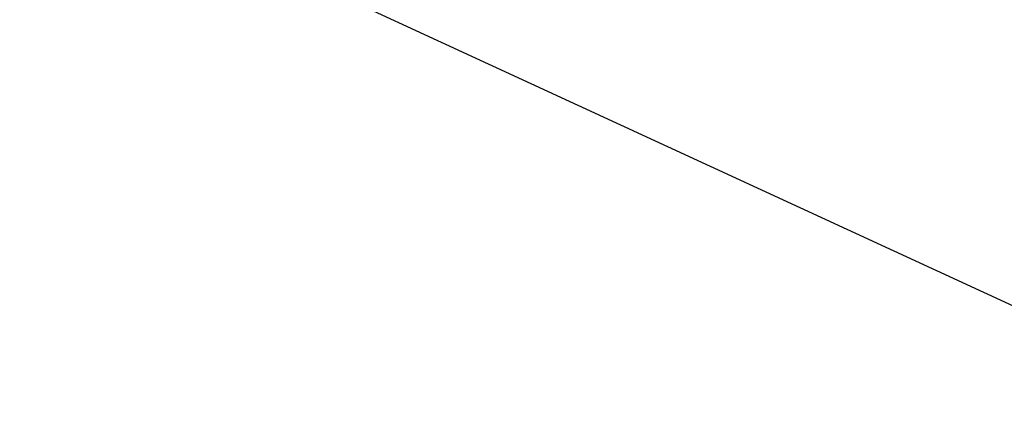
# Model space of a CAD drawing. Header units: millimetres. Extents: x 217.4 to 265.9, y 243.1 to 291.5.
# Tile 6 of 256: x 231.361 to 232.352, y 245.429 to 245.829. Entities that reach past the tile are written whole.
import ezdxf

# ---------------------------------------------------------------- set-up
doc = ezdxf.new("R2010")
doc.units = ezdxf.units.MM
doc.header["$MEASUREMENT"] = 0
doc.layers.add('TULIPA', color=7, linetype='Continuous', true_color=0x000000)

msp = doc.modelspace()

# ---------------------------------------------------------------- meshes
at = {"layer": 'TULIPA', "color": 43}
mesh = msp.add_polyface(dxfattribs=at)
corners = [(231.2962, 247.13243, 10.22541), (233.02122, 246.336, 10.22541), (231.08675, 246.67876, 10.24286), (232.81177, 245.88232, 10.24286), (230.87729, 246.22508, 10.26031), (232.60231, 245.42865, 10.26031)]
mesh.append_faces([[corners[k] for k in face] for face in [(3, 1, 0, 2), (5, 3, 2, 4)]], dxfattribs={"color": 43})
mesh = msp.add_polyface(dxfattribs=at)
corners = [(231.22745, 246.98351, 5.52827), (232.95247, 246.18707, 5.52827), (231.01785, 246.52956, 5.52827), (232.74287, 245.73312, 5.52827)]
mesh.append_faces([[corners[k] for k in face] for face in [(3, 1, 0, 2)]], dxfattribs={"color": 43})
mesh = msp.add_polyface(dxfattribs=at)
corners = [(231.02078, 246.53589, 5.72815), (231.8833, 246.13768, 5.72815), (232.7458, 245.73946, 5.72815), (231.23038, 246.98985, 5.72815), (232.09288, 246.59163, 5.72815), (232.9554, 246.19341, 5.72815)]
mesh.append_faces([[corners[k] for k in face] for face in [(4, 1, 0, 3), (5, 2, 1, 4)]], dxfattribs={"color": 43})
mesh = msp.add_polyface(dxfattribs=at)
corners = [(231.05482, 246.60962, -6.26454), (231.91733, 246.2114, -6.26454), (232.77985, 245.81319, -6.26454), (231.22745, 246.98351, 5.52827), (232.08995, 246.5853, 5.52827), (232.95247, 246.18707, 5.52827)]
mesh.append_faces([[corners[k] for k in face] for face in [(4, 1, 0, 3), (5, 2, 1, 4)]], dxfattribs={"color": 43})
mesh = msp.add_polyface(dxfattribs=at)
corners = [(231.01785, 246.52956, 5.52827), (231.88037, 246.13133, 5.52827), (232.74287, 245.73312, 5.52827), (231.02078, 246.53589, 5.72815), (231.8833, 246.13768, 5.72815), (232.7458, 245.73946, 5.72815)]
mesh.append_faces([[corners[k] for k in face] for face in [(4, 1, 0, 3), (5, 2, 1, 4)]], dxfattribs={"color": 43})

doc.saveas('drawing.dxf')
